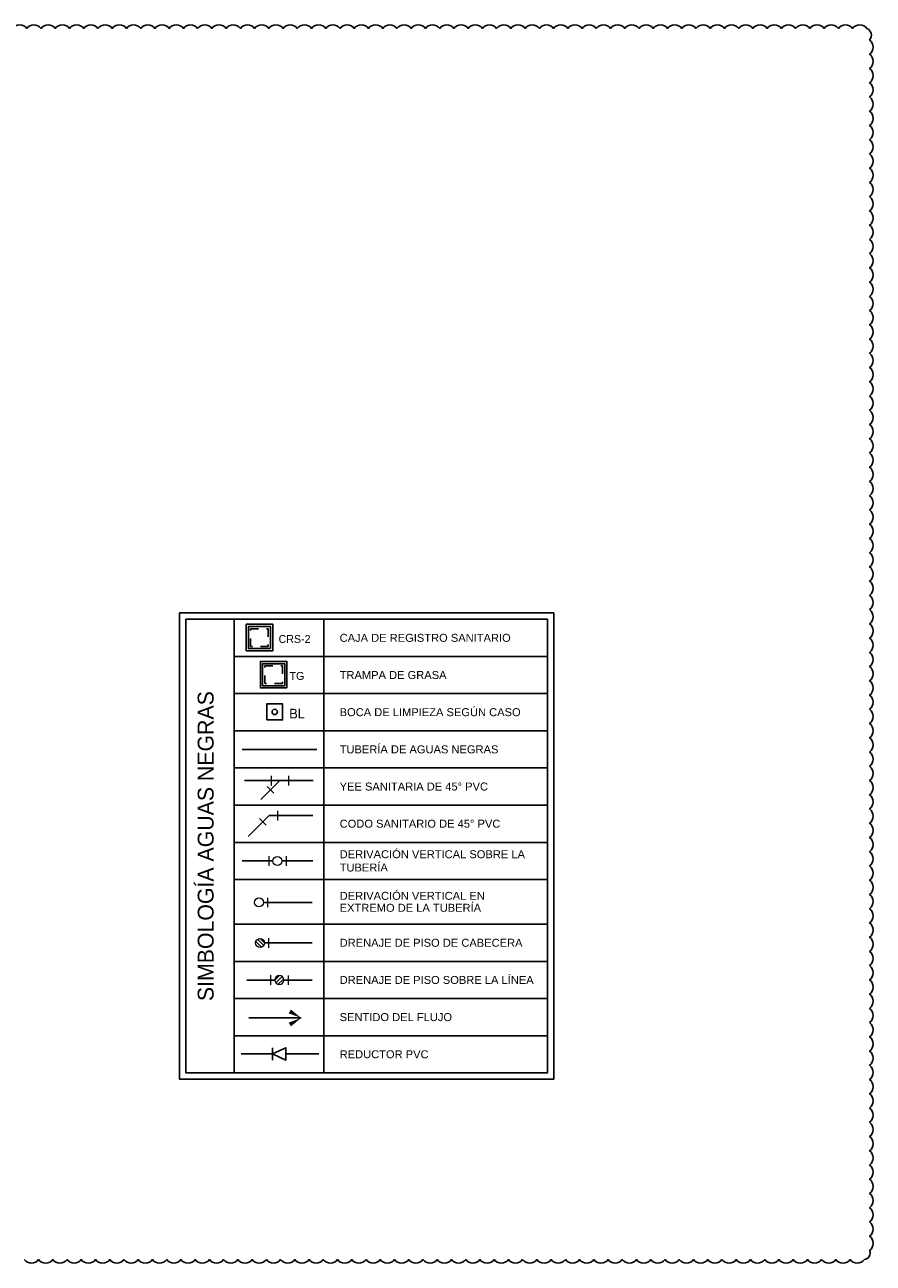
# Model space of a CAD drawing. Header units: metres. Extents: x 2 to 147, y 24 to 94.
# Tile 29 of 40: x 44 to 54, y 58 to 73. Entities that reach past the tile are written whole.
import ezdxf

# ---------------------------------------------------------------- set-up
doc = ezdxf.new("R2010")
doc.units = ezdxf.units.M
doc.header["$MEASUREMENT"] = 0
doc.linetypes.add('HIDDEN', pattern=[0.375, 0.25, -0.125])
doc.layers.get('Defpoints').update_dxf_attribs({"color": 171})
for name, color, linetype in [('A POT', 4, 'HIDDEN'), ('A RES', 5, 'Continuous'), ('A RES textos', 2, 'Continuous'), ('TEXTOS HIDRO', 2, 'Continuous')]:
    doc.layers.add(name, color=color, linetype=linetype)
doc.layers.add('A RES accesorios', color=4, linetype='Continuous', lineweight=18)
doc.styles.add('GRANDE', font='txt')
doc.styles.add('Marcas', font='txt')
doc.styles.add('TEXTO HIDROSANITARIO', font='arial.ttf')

# ---------------------------------------------------------------- blocks, each defined once
blk = doc.blocks.new('REDUCTOR')
at = {"color": 0, "linetype": 'Continuous'}
blk.add_wipeout([(0, -0.224), (-0.083, -0.046), (0.083, -0.046)], dxfattribs=at)
blk.add_line((-0.083, -0.224), (0.083, -0.224), dxfattribs=at)
at = {"color": 0, "linetype": 'Continuous', "flags": 128}
blk.add_lwpolyline([(0, -0.224), (-0.083, -0.046), (0.083, -0.046)], close=True, dxfattribs=at)
blk = doc.blocks.new('FLECHA')
at = {"color": 2, "linetype": 'Continuous'}
blk.add_line((-0.9, 0), (0, 0), dxfattribs=at)
for points in [[(-0.176, 0.145), (0, 0), (-0.214, 0.08)], [(-0.214, -0.08), (0, 0), (-0.176, -0.145)]]:
    blk.add_solid(points, dxfattribs=at)
blk = doc.blocks.new('A$C09B00896')
at = {"color": 0}
blk.add_lwpolyline([(0.313, 0), (-0.287, 0), (-0.287, 0.6), (0.313, 0.6)], close=True, dxfattribs=at)
at = {"color": 1}
blk.add_lwpolyline([(0.263, 0.05), (-0.237, 0.05), (-0.237, 0.55), (0.263, 0.55)], close=True, dxfattribs=at)
at = {"color": 1, "linetype": 'HIDDEN', "ltscale": 0.5}
blk.add_lwpolyline([(0.213, 0.1), (-0.187, 0.1), (-0.187, 0.5), (0.213, 0.5)], close=True, dxfattribs=at)
blk = doc.blocks.new('A$C9c60d38d')
at = {"color": 0, "linetype": 'Continuous'}
blk.add_lwpolyline([(-0.15, -0.15), (0.15, -0.15), (0.15, 0.15), (-0.15, 0.15)], close=True, dxfattribs=at)
at = {"color": 1}
blk.add_circle((0, 0), 0.05, dxfattribs=at)
blk = doc.blocks.new('A$Cf66f61d7')
h = blk.add_hatch()
h.set_pattern_fill('LINE', color=1, scale=0.0075, angle=45)
h.set_pattern_definition([(45, (-137.14379, -327.266044), (-0.0168379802, 0.0168379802), [])])
h.paths.add_polyline_path([(-0.042, 0, 1), (0.042, 0, 1)])
at = {"linetype": 'Continuous'}
for points in [[(0.045, 0.081), (-0.045, 0.081)], [(0, 0.042), (0, 0.081)]]:
    blk.add_lwpolyline(points, dxfattribs=at)
blk.add_circle((0, 0), 0.0424, dxfattribs=at)
blk = doc.blocks.new('A$Cc32adcf0')
at = {"color": 0, "linetype": 'Continuous'}
for points in [[(-0.087, -0.087), (0, 0)], [(-0.081, 0.045), (-0.081, -0.045)], [(-0.081, 0), (0.081, 0)], [(0.081, 0.045), (0.081, -0.045)], [(-0.119, -0.056), (-0.056, -0.119)]]:
    blk.add_lwpolyline(points, dxfattribs=at)
blk = doc.blocks.new('A$Cb6e646d6')
at = {"color": 0, "linetype": 'Continuous'}
for points in [[(-0.057, -0.057), (0, 0), (0, 0.081)], [(0.045, 0.081), (-0.045, 0.081)], [(-0.026, -0.089), (-0.089, -0.026)]]:
    blk.add_lwpolyline(points, dxfattribs=at)
blk = doc.blocks.new('A$Cd7986013')
at = {"color": 8}
blk.add_wipeout([(-0.042, 0), (-0.041, -0.011), (-0.037, -0.021), (-0.03, -0.03), (-0.021, -0.037), (-0.011, -0.041), (0, -0.042), (0.011, -0.041), (0.021, -0.037), (0.03, -0.03), (0.037, -0.021), (0.041, -0.011), (0.042, 0), (0.041, 0.011), (0.037, 0.021), (0.03, 0.03), (0.021, 0.037), (0.011, 0.041), (0, 0.042), (-0.011, 0.041), (-0.021, 0.037), (-0.03, 0.03), (-0.037, 0.021), (-0.041, 0.011)], dxfattribs=at)
at = {"color": 0, "linetype": 'Continuous'}
for points in [[(0.026, 0.089), (0.089, 0.026)], [(0.03, 0.03), (0.057, 0.057)], [(-0.089, -0.026), (-0.026, -0.089)], [(-0.057, -0.057), (-0.03, -0.03)]]:
    blk.add_lwpolyline(points, dxfattribs=at)
blk.add_circle((0, 0), 0.0424, dxfattribs=at)

msp = doc.modelspace()

# ---------------------------------------------------------------- linework, layer by layer
at = {"layer": 'A RES'}
for p, q in [((46.4532, 64.1488), (47.3911, 64.1488)), ((46.4832, 63.7583), (47.3435, 63.7583)), ((46.7897, 63.3175), (47.3382, 63.3175)), ((46.4532, 62.7478), (47.3382, 62.7478)), ((46.7314, 62.2269), (47.33, 62.2269)), ((46.7342, 61.7188), (47.33, 61.7188)), ((46.8638, 61.2518), (46.5108, 61.2518)), ((47.33, 61.2518), (46.9769, 61.2518))]:
    msp.add_line(p, q, dxfattribs=at)
at = {"layer": 'A RES', "ltscale": 0.1}
for p, q in [((46.9244, 63.7582), (46.685, 63.5189)), ((46.7897, 63.3175), (46.527, 63.0548))]:
    msp.add_line(p, q, dxfattribs=at)
at = {"layer": 'A RES accesorios'}
for points in [[(47.0282, 61.3112), (47.0282, 61.1923)], [(46.9769, 61.2518), (47.0282, 61.2518)]]:
    msp.add_lwpolyline(points, dxfattribs=at)
at = {"layer": 'TEXTOS HIDRO', "color": 2, "ltscale": 0.3}
for p, q in [((46.3537, 65.7843), (46.3537, 60.0851)), ((46.3537, 65.3173), (50.2879, 65.3173)), ((46.3537, 64.8503), (50.2879, 64.8503)), ((46.3537, 64.3832), (50.2879, 64.3832)), ((46.3537, 63.9162), (50.2879, 63.9162)), ((46.3537, 63.4492), (50.2879, 63.4492)), ((46.3537, 62.9822), (50.2879, 62.9822)), ((46.3537, 62.5152), (50.2879, 62.5152)), ((46.3537, 61.9532), (50.2879, 61.9532)), ((46.3537, 61.4862), (50.2879, 61.4862)), ((46.3537, 61.0192), (50.2879, 61.0192)), ((46.3537, 60.5521), (50.2879, 60.5521))]:
    msp.add_line(p, q, dxfattribs=at)
at = {"layer": 'TEXTOS HIDRO', "color": 1}
msp.add_line((47.48, 65.7843), (47.48, 60.0851), dxfattribs=at)

# ---------------------------------------------------------------- block references
at = {"layer": 'A POT', "color": 4, "ltscale": 0.15, "xscale": 0.9492187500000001, "yscale": 0.9492187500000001, "zscale": 0.9492187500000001, "rotation": 270.0000000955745}
msp.add_blockref('REDUCTOR', (47.0439, 60.3234), dxfattribs=at)
at = {"layer": 'A RES', "color": 4}
for name, p, xscale, yscale, zscale in [('A$C09B00896', (46.6623, 65.3882), 0.5555555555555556, 0.5555555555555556, 0.5555555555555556), ('A$C09B00896', (46.8413, 64.9212), 0.5555555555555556, 0.5555555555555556, 0.5555555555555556), ('A$C9c60d38d', (46.8609, 64.621), 0.6666666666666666, 0.6666666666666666, 0.6666666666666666)]:
    msp.add_blockref(name, p, dxfattribs=dict(at, xscale=xscale, yscale=yscale, zscale=zscale))
at = {"layer": 'A RES', "xscale": 0.7292003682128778, "yscale": 0.7292003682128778, "zscale": 0.7292003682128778}
msp.add_blockref('FLECHA', (47.1929, 60.7756), dxfattribs=at)
at = {"layer": 'A RES accesorios', "xscale": 1.333333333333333, "yscale": 1.333333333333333, "zscale": 1.333333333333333}
msp.add_blockref('A$Cc32adcf0', (46.9244, 63.7582), dxfattribs=at)
at = {"layer": 'A RES accesorios', "yscale": 1.333333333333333, "zscale": 1.333333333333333}
for name, p, xscale, rotation in [('A$Cb6e646d6', (46.7897, 63.3175), 1.333333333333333, 135), ('A$Cf66f61d7', (46.6777, 61.7188), 1.333333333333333, 270), ('A$Cf66f61d7', (46.9204, 61.2518), -1.333333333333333, 90)]:
    msp.add_blockref(name, p, dxfattribs=dict(at, xscale=xscale, rotation=rotation))

# ---------------------------------------------------------------- texts
at = {"layer": 'A RES textos', "attachment_point": 5, "style": 'Marcas'}
for s, insert, char_height, width in [('CRS-2', (47.1106, 65.5358), 0.1, 0.490836), ('TG', (47.1404, 65.072), 0.1, 0.688018), ('BL', (47.142, 64.5997), 0.12, 0.825621)]:
    msp.add_mtext(s, dxfattribs=dict(at, insert=insert, char_height=char_height, width=width))
at = {"layer": 'TEXTOS HIDRO', "char_height": 0.1, "attachment_point": 4, "style": 'TEXTO HIDROSANITARIO'}
for s, insert, width in [('CAJA DE REGISTRO SANITARIO', (47.6771, 65.5508), 3.923652), ('TRAMPA DE GRASA', (47.6771, 65.0838), 3.923652), ('BOCA DE LIMPIEZA SEGÚN CASO', (47.6771, 64.6167), 3.923652), ('TUBERÍA DE AGUAS NEGRAS ', (47.6771, 64.1497), 3.923652), ('YEE SANITARIA DE 45%%D PVC', (47.6771, 63.6827), 3.923652), ('CODO SANITARIO DE 45%%D PVC', (47.6771, 63.2157), 3.923652), ('DERIVACIÓN VERTICAL SOBRE LA TUBERÍA', (47.6771, 62.7487), 2.719071), ('DRENAJE DE PISO DE CABECERA', (47.6771, 61.7197), 3.923652), ('DRENAJE DE PISO SOBRE LA LÍNEA', (47.6771, 61.2527), 4.237965), ('SENTIDO DEL FLUJO', (47.6771, 60.7857), 3.923652), ('REDUCTOR PVC', (47.6771, 60.3186), 3.50873)]:
    msp.add_mtext(s, dxfattribs=dict(at, insert=insert, width=width))
at = {"layer": 'TEXTOS HIDRO', "ltscale": 0.3, "insert": (45.9949, 62.9347), "char_height": 0.2, "width": 5.69917, "attachment_point": 5, "rotation": 90, "style": 'GRANDE'}
msp.add_mtext('{\\C2;SIMBOLOGÍA AGUAS NEGRAS}', dxfattribs=at)
at = {"layer": 'TEXTOS HIDRO', "insert": (47.6771, 62.2342), "char_height": 0.1, "width": 2.427948, "attachment_point": 4, "line_spacing_factor": 0.9, "style": 'TEXTO HIDROSANITARIO'}
msp.add_mtext('DERIVACIÓN VERTICAL EN EXTREMO DE LA TUBERÍA', dxfattribs=at)

# ---------------------------------------------------------------- next in the draw order: linework, layer by layer
at = {"layer": 'A RES', "ltscale": 0.1}
for p, q in [((46.4379, 60.3234), (46.8315, 60.3234)), ((47.0005, 60.3234), (47.4164, 60.3234))]:
    msp.add_line(p, q, dxfattribs=at)
at = {"layer": 'TEXTOS HIDRO', "color": 1}
msp.add_lwpolyline([(45.666, 65.8643), (50.3679, 65.8643), (50.3679, 60.0051), (45.666, 60.0051)], close=True, dxfattribs=at)
at = {"layer": 'TEXTOS HIDRO', "color": 3}
msp.add_lwpolyline([(45.746, 65.7843), (50.2879, 65.7843), (50.2879, 60.0851), (45.746, 60.0851)], close=True, dxfattribs=at)

# ---------------------------------------------------------------- next in the draw order: block references
at = {"layer": 'A RES accesorios', "xscale": 1.333333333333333, "yscale": 1.333333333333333, "zscale": 1.333333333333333, "rotation": 315}
msp.add_blockref('A$Cd7986013', (46.8957, 62.7478), dxfattribs=at)

# ---------------------------------------------------------------- next in the draw order: wipeouts: each hides what was drawn before it
msp.add_wipeout([(46.6227, 62.2669), (46.6137, 62.2552), (46.6081, 62.2415), (46.6062, 62.2269), (46.6081, 62.2123), (46.6137, 62.1986), (46.6227, 62.1869), (46.6344, 62.1779), (46.6481, 62.1723), (46.6627, 62.1704), (46.6773, 62.1723), (46.691, 62.1779), (46.7027, 62.1869), (46.7117, 62.1986), (46.7173, 62.2123), (46.7192, 62.2269), (46.7173, 62.2415), (46.7117, 62.2552), (46.7027, 62.2669), (46.691, 62.2759), (46.6773, 62.2815), (46.6627, 62.2834), (46.6481, 62.2815), (46.6344, 62.2759)]).dxf.layer = 'A RES accesorios'

# ---------------------------------------------------------------- next in the draw order: linework, layer by layer
at = {"layer": 'A RES accesorios'}
for points in [[(46.7705, 62.2863), (46.7705, 62.1675)], [(46.7192, 62.2269), (46.7705, 62.2269)]]:
    msp.add_lwpolyline(points, dxfattribs=at)
msp.add_circle((46.6627, 62.2269), 0.0565, dxfattribs=at)
at = {"layer": 'Defpoints'}
msp.add_lwpolyline([(43.7147, 57.7408, 0.5205671), (43.8936, 57.7408, 0.5205671), (44.0725, 57.7408, 0.5205671), (44.2514, 57.7408, 0.5205671), (44.4303, 57.7408, 0.5205671), (44.6092, 57.7408, 0.5205671), (44.7882, 57.7408, 0.5205671), (44.9671, 57.7408, 0.5205671), (45.146, 57.7408, 0.5205671), (45.3249, 57.7408, 0.5205671), (45.5038, 57.7408, 0.5205671), (45.6827, 57.7408, 0.5205671), (45.8616, 57.7408, 0.5205671), (46.0405, 57.7408, 0.5205671), (46.2194, 57.7408, 0.5205671), (46.3983, 57.7408, 0.5205671), (46.5773, 57.7408, 0.5205671), (46.7562, 57.7408, 0.5205671), (46.9351, 57.7408, 0.5205671), (47.114, 57.7408, 0.5205671), (47.2929, 57.7408, 0.5205671), (47.4718, 57.7408, 0.5205671), (47.6507, 57.7408, 0.5205671), (47.8296, 57.7408, 0.5205671), (48.0085, 57.7408, 0.5205671), (48.1874, 57.7408, 0.5205671), (48.3664, 57.7408, 0.5205671), (48.5453, 57.7408, 0.5205671), (48.7242, 57.7408, 0.5205671), (48.9031, 57.7408, 0.5205671), (49.082, 57.7408, 0.5205671), (49.2609, 57.7408, 0.5205671), (49.4398, 57.7408, 0.5205671), (49.6187, 57.7408, 0.5205671), (49.7976, 57.7408, 0.5205671), (49.9765, 57.7408, 0.5205671), (50.1555, 57.7408, 0.5205671), (50.3344, 57.7408, 0.5205671), (50.5133, 57.7408, 0.5205671), (50.6922, 57.7408, 0.5205671), (50.8711, 57.7408, 0.5205671), (51.05, 57.7408, 0.5205671), (51.2289, 57.7408, 0.5205671), (51.4078, 57.7408, 0.5205671), (51.5867, 57.7408, 0.5205671), (51.7657, 57.7408, 0.5205671), (51.9446, 57.7408, 0.5205671), (52.1235, 57.7408, 0.5205671), (52.3024, 57.7408, 0.5205671), (52.4813, 57.7408, 0.5205671), (52.6602, 57.7408, 0.5205671), (52.8391, 57.7408, 0.5205671), (53.018, 57.7408, 0.5205671), (53.1969, 57.7408, 0.5205671), (53.3758, 57.7408, 0.5205671), (53.5548, 57.7408, 0.5205671), (53.7337, 57.7408, 0.5205671), (53.9126, 57.7408, 0.5205671), (54.0915, 57.7408, 0.5205671), (54.2704, 57.7408, 0.5205671), (54.3354, 57.8547, 0.5205671), (54.3354, 58.0337, 0.5205671), (54.3354, 58.2126, 0.5205671), (54.3354, 58.3915, 0.5205671), (54.3354, 58.5704, 0.5205671), (54.3354, 58.7493, 0.5205671), (54.3354, 58.9282, 0.5205671), (54.3354, 59.1071, 0.5205671), (54.3354, 59.286, 0.5205671), (54.3354, 59.4649, 0.5205671), (54.3354, 59.6438, 0.5205671), (54.3354, 59.8228, 0.5205671), (54.3354, 60.0017, 0.5205671), (54.3354, 60.1806, 0.5205671), (54.3354, 60.3595, 0.5205671), (54.3354, 60.5384, 0.5205671), (54.3354, 60.7173, 0.5205671), (54.3354, 60.8962, 0.5205671), (54.3354, 61.0751, 0.5205671), (54.3354, 61.254, 0.5205671), (54.3354, 61.4329, 0.5205671), (54.3354, 61.6119, 0.5205671), (54.3354, 61.7908, 0.5205671), (54.3354, 61.9697, 0.5205671), (54.3354, 62.1486, 0.5205671), (54.3354, 62.3275, 0.5205671), (54.3354, 62.5064, 0.5205671), (54.3354, 62.6853, 0.5205671), (54.3354, 62.8642, 0.5205671), (54.3354, 63.0431, 0.5205671), (54.3354, 63.222, 0.5205671), (54.3354, 63.401, 0.5205671), (54.3354, 63.5799, 0.5205671), (54.3354, 63.7588, 0.5205671), (54.3354, 63.9377, 0.5205671), (54.3354, 64.1166, 0.5205671), (54.3354, 64.2955, 0.5205671), (54.3354, 64.4744, 0.5205671), (54.3354, 64.6533, 0.5205671), (54.3354, 64.8322, 0.5205671), (54.3354, 65.0112, 0.5205671), (54.3354, 65.1901, 0.5205671), (54.3354, 65.369, 0.5205671), (54.3354, 65.5479, 0.5205671), (54.3354, 65.7268, 0.5205671), (54.3354, 65.9057, 0.5205671), (54.3354, 66.0846, 0.5205671), (54.3354, 66.2635, 0.5205671), (54.3354, 66.4424, 0.5205671), (54.3354, 66.6213, 0.5205671), (54.3354, 66.8003, 0.5205671), (54.3354, 66.9792, 0.5205671), (54.3354, 67.1581, 0.5205671), (54.3354, 67.337, 0.5205671), (54.3354, 67.5159, 0.5205671), (54.3354, 67.6948, 0.5205671), (54.3354, 67.8737, 0.5205671), (54.3354, 68.0526, 0.5205671), (54.3354, 68.2315, 0.5205671), (54.3354, 68.4104, 0.5205671), (54.3354, 68.5894, 0.5205671), (54.3354, 68.7683, 0.5205671), (54.3354, 68.9472, 0.5205671), (54.3354, 69.1261, 0.5205671), (54.3354, 69.305, 0.5205671), (54.3354, 69.4839, 0.5205671), (54.3354, 69.6628, 0.5205671), (54.3354, 69.8417, 0.5205671), (54.3354, 70.0206, 0.5205671), (54.3354, 70.1995, 0.5205671), (54.3354, 70.3785, 0.5205671), (54.3354, 70.5574, 0.5205671), (54.3354, 70.7363, 0.5205671), (54.3354, 70.9152, 0.5205671), (54.3354, 71.0941, 0.5205671), (54.3354, 71.273, 0.5205671), (54.3354, 71.4519, 0.5205671), (54.3354, 71.6308, 0.5205671), (54.3354, 71.8097, 0.5205671), (54.3354, 71.9887, 0.5205671), (54.3354, 72.1676, 0.5205671), (54.3354, 72.3465, 0.5205671), (54.3354, 72.5254, 0.5205671), (54.3354, 72.7043, 0.5205671), (54.3354, 72.8832, 0.5205671), (54.3354, 73.0621, 0.5205671), (54.3015, 73.2071, 0.5205671), (54.1226, 73.2071, 0.5205671), (53.9437, 73.2071, 0.5205671), (53.7647, 73.2071, 0.5205671), (53.5858, 73.2071, 0.5205671), (53.4069, 73.2071, 0.5205671), (53.228, 73.2071, 0.5205671), (53.0491, 73.2071, 0.5205671), (52.8702, 73.2071, 0.5205671), (52.6913, 73.2071, 0.5205671), (52.5124, 73.2071, 0.5205671), (52.3335, 73.2071, 0.5205671), (52.1546, 73.2071, 0.5205671), (51.9756, 73.2071, 0.5205671), (51.7967, 73.2071, 0.5205671), (51.6178, 73.2071, 0.5205671), (51.4389, 73.2071, 0.5205671), (51.26, 73.2071, 0.5205671), (51.0811, 73.2071, 0.5205671), (50.9022, 73.2071, 0.5205671), (50.7233, 73.2071, 0.5205671), (50.5444, 73.2071, 0.5205671), (50.3654, 73.2071, 0.5205671), (50.1865, 73.2071, 0.5205671), (50.0076, 73.2071, 0.5205671), (49.8287, 73.2071, 0.5205671), (49.6498, 73.2071, 0.5205671), (49.4709, 73.2071, 0.5205671), (49.292, 73.2071, 0.5205671), (49.1131, 73.2071, 0.5205671), (48.9342, 73.2071, 0.5205671), (48.7553, 73.2071, 0.5205671), (48.5763, 73.2071, 0.5205671), (48.3974, 73.2071, 0.5205671), (48.2185, 73.2071, 0.5205671), (48.0396, 73.2071, 0.5205671), (47.8607, 73.2071, 0.5205671), (47.6818, 73.2071, 0.5205671), (47.5029, 73.2071, 0.5205671), (47.324, 73.2071, 0.5205671), (47.1451, 73.2071, 0.5205671), (46.9662, 73.2071, 0.5205671), (46.7872, 73.2071, 0.5205671), (46.6083, 73.2071, 0.5205671), (46.4294, 73.2071, 0.5205671), (46.2505, 73.2071, 0.5205671), (46.0716, 73.2071, 0.5205671), (45.8927, 73.2071, 0.5205671), (45.7138, 73.2071, 0.5205671), (45.5349, 73.2071, 0.5205671), (45.356, 73.2071, 0.5205671), (45.1771, 73.2071, 0.5205671), (44.9981, 73.2071, 0.5205671), (44.8192, 73.2071, 0.5205671), (44.6403, 73.2071, 0.5205671), (44.4614, 73.2071, 0.5205671), (44.2825, 73.2071, 0.5205671), (44.1036, 73.2071, 0.5205671), (43.9247, 73.2071, 0.5205671), (43.7458, 73.2071, 0.5205671), (43.5669, 73.2071, 0.5205671)], format="xyb", dxfattribs=at)

doc.saveas('drawing.dxf')
